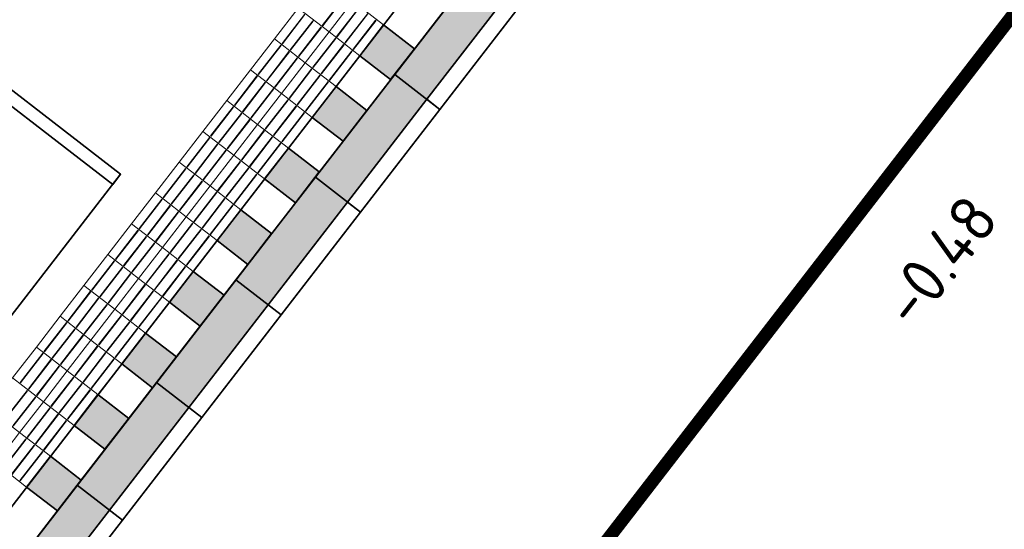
# Model space of a CAD drawing. Header units: metres. Extents: x -1 to 222837, y -2 to 853657.
# Tile 236 of 256: x 111391.38 to 111398.97, y 426521.83 to 426525.75. Entities that reach past the tile are written whole.
import ezdxf

# ---------------------------------------------------------------- set-up
doc = ezdxf.new("R2010")
doc.units = ezdxf.units.M
doc.header["$XCLIPFRAME"] = 0
doc.linetypes.add('VH-BUSHALTEBAND', pattern=[4, 2, -2])
doc.linetypes.add('XX-HIDDEN', pattern=[4, 2, -2])
for name, color, linetype, lineweight in [('A-TXT-T25', 7, 'Continuous', 25), ('N-WE-IE-MEUBILAIR_WEGMEUBILAIR_ABRI-G', 1, 'Continuous', 35), ('N-WE-OG-BEBOUWING_FUNDERING-G', 251, 'XX-HIDDEN', 25), ('N-WE-VH-KANTOPSLUITING_BUSHALTEBAND-G', 30, 'VH-BUSHALTEBAND', 35), ('N-WE-VH-VERHARDING_ASFALT-A', 252, 'Continuous', 18), ('N-WE-VH-VERHARDING_TEGEL-G', 252, 'Continuous', 35), ('N-WE-VW-BLINDENGELEIDEROUTE-Geleidetegel_G', 30, 'Continuous', 18), ('N-WE-VW-MARKERING_LANGS_STREEP_DOORGETROKKEN_010-G', 7, 'Continuous', 13), ('X-XX-AL-HOOGTELABEL-T25', 7, 'Continuous', 25)]:
    doc.layers.add(name, color=color, linetype=linetype, lineweight=lineweight)
doc.layers.add('X-REF', color=7, linetype='Continuous')
doc.styles.add('NLCS-ISO-ANNOTATIEF-T25', font='NLCS-ISO.ttf', dxfattribs={"height": 2.5})
doc.styles.add('NLCS-ISO-M1000-T25', font='NLCS-ISO.ttf')
doc.dimstyles.new('NLCS-ANNOTATIEF-T25-PIJL', dxfattribs={"dimtxt": 2.5, "dimasz": 2.5, "dimexe": 2, "dimexo": 2, "dimgap": 0.7, "dimtad": 1, "dimzin": 0, "dimdsep": 46, "dimtxsty": 'NLCS-ISO-ANNOTATIEF-T25', "dimcen": 0, "dimdle": 2, "dimclrd": 256, "dimclre": 256, "dimclrt": 256, "dimadec": 5, "dimazin": 0, "dimtfac": 1, "dimtofl": 0, "dimtmove": 1, "dimatfit": 0, "dimfxl": 2, "dimfxlon": 1, "dimtfillclr": 254, "dimtolj": 1, "dimtzin": 0, "dimlwd": 18, "dimlwe": 18, "dimarcsym": 0})
picture_1 = doc.add_image_def('image1.ecw', size_in_pixel=(400001, 250001))
picture_2 = doc.add_image_def('image2.ecw', size_in_pixel=(120000, 80000))
pattern_1 = [(45, (107770.70876, 433861.11063), (-0.282842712, 0.282842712), []), (45, (107770.94876, 433861.11063), (-0.282842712, 0.282842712), [0.2, -0.1])]

# ---------------------------------------------------------------- blocks, each defined once
blk = doc.blocks.new('bushalteband')
at = {"layer": 'N-WE-VH-KANTOPSLUITING_BUSHALTEBAND-G', "transparency": 33554508}
h = blk.add_hatch(color=256, dxfattribs=at)
h.dxf.hatch_style = 1
h.paths.add_polyline_path([(1, -0.127), (0, -0.127), (0, -0.44), (1, -0.44)])
at = {"layer": 'N-WE-VH-KANTOPSLUITING_BUSHALTEBAND-G', "linetype": 'Continuous', "ltscale": 0.2, "flags": 128}
blk.add_lwpolyline([(0, 0), (0, -0.44), (1, -0.44), (1, 0), (0, 0), (0, -0.127), (1, -0.127)], dxfattribs=at)
blk = doc.blocks.new('*D1972')
at = {"layer": 'A-TXT-T25', "linetype": 'Continuous', "lineweight": 18, "transparency": 16777216}
for p, q in [((111390.1425, 426526.12), (111389.9359, 426526.2796)), ((111386.8286, 426521.6037), (111389.9467, 426525.6394)), ((111386.413, 426521.2929), (111386.2064, 426521.4526))]:
    blk.add_line(p, q, dxfattribs=at)
at = {"layer": 'A-TXT-T25', "transparency": 16777216}
for points in [[(111389.8808, 426525.6904), (111390.0127, 426525.5885), (111390.2524, 426526.0351)], [(111386.7626, 426521.6546), (111386.8945, 426521.5527), (111386.5229, 426521.208)]]:
    blk.add_solid(points, dxfattribs=at)
at = {"layer": 'Defpoints', "color": 0, "transparency": 16777216}
for p in [(111390.2524, 426526.0351), (111391.6857, 426524.9277, 6.4024), (111387.9562, 426520.1006, 6.4024)]:
    blk.add_point(p, dxfattribs=at)
at = {"layer": 'A-TXT-T25', "transparency": 16777216, "insert": (111388.079, 426523.86), "char_height": 0.5, "attachment_point": 5, "rotation": 52.30943, "style": 'NLCS-ISO-ANNOTATIEF-T25'}
blk.add_mtext('\\A1;6.10', dxfattribs=at)

msp = doc.modelspace()

# ---------------------------------------------------------------- hatches: boundary and pattern name
at = {"layer": 'N-WE-VH-VERHARDING_ASFALT-A', "transparency": 33554559}
h = msp.add_hatch(dxfattribs=at)
h.set_pattern_fill('AVH-ASFALT_LAAG2-D', color=256, scale=20, style=0, pattern_type=2)
h.set_pattern_definition(pattern_1)
edge = h.paths.add_edge_path()
edge.add_line((111411.472, 426533.76), (111416.934, 426543.371))
edge.add_line((111416.934, 426543.371), (111416.972, 426543.45))
edge.add_line((111416.972, 426543.45), (111417.1839, 426543.8108))
edge.add_line((111417.1839, 426543.8108), (111417.088, 426543.868))
edge.add_line((111417.088, 426543.868), (111417.0054, 426543.9173))
edge.add_line((111417.0054, 426543.9173), (111416.9725, 426543.9369))
edge.add_line((111416.9725, 426543.9369), (111416.9127, 426543.9725))
edge.add_line((111416.9127, 426543.9725), (111416.893, 426543.948))
edge.add_line((111416.893, 426543.948), (111416.832, 426544.011))
edge.add_line((111416.832, 426544.011), (111416.761, 426544.063))
edge.add_line((111416.761, 426544.063), (111416.6859, 426544.1078))
edge.add_line((111416.6859, 426544.1078), (111416.6129, 426544.1513))
edge.add_line((111416.6129, 426544.1513), (111416.3511, 426544.3074))
edge.add_line((111416.3511, 426544.3074), (111415.7748, 426544.6511))
edge.add_arc((111415.517, 426544.2217), 0.5009, -33.99458, 59.01822, ccw=False)
edge.add_line((111415.9322, 426543.9417), (111415.6406, 426543.4493))
edge.add_line((111415.6406, 426543.4493), (111414.586, 426541.6686))
edge.add_line((111414.586, 426541.6686), (111397.9081, 426513.5095))
edge.add_line((111397.9081, 426513.5095), (111398.3383, 426513.2547))
edge.add_line((111398.3383, 426513.2547), (111400.5565, 426517))
edge.add_line((111400.5565, 426517), (111404.295, 426522.17))
edge.add_line((111404.295, 426522.17), (111411.472, 426533.76))
h = msp.add_hatch(dxfattribs=at)
h.set_pattern_fill('AVH-ASFALT_LAAG2-D', color=256, scale=20, style=0, pattern_type=2)
h.set_pattern_definition(pattern_1)
edge = h.paths.add_edge_path()
edge.add_line((111400.5346, 426519.9064), (111405.6402, 426528.5268))
edge.add_line((111405.6402, 426528.5268), (111405.2123, 426528.7871))
edge.add_line((111405.2123, 426528.7871), (111401.919, 426523.326))
edge.add_line((111401.919, 426523.326), (111396.55, 426516.076))
edge.add_line((111396.55, 426516.076), (111393.649, 426512.672))
edge.add_line((111393.649, 426512.672), (111391.7783, 426510.8391))
edge.add_arc((111373.1448, 426535.9593), 31.2767, 299.48675, 306.567, ccw=False)
edge.add_line((111388.5399, 426508.7339), (111388.7974, 426508.3066))
edge.add_arc((111373.3274, 426535.6978), 31.4578, 299.45699, 329.86862)
at = {"layer": 'N-WE-VH-VERHARDING_TEGEL-G'}
h = msp.add_hatch(color=256, dxfattribs=at)
h.dxf.hatch_style = 1
h.paths.add_polyline_path([(111394.1873, 426525.7118), (111394.0039, 426525.4744), (111394.2413, 426525.291), (111394.4247, 426525.5284)])
h = msp.add_hatch(color=256, dxfattribs=at)
h.dxf.hatch_style = 1
h.paths.add_polyline_path([(111393.8205, 426525.237), (111393.6371, 426524.9996), (111393.8745, 426524.8162), (111394.0579, 426525.0536)])
h = msp.add_hatch(color=256, dxfattribs=at)
h.dxf.hatch_style = 1
h.paths.add_polyline_path([(111393.4537, 426524.7622), (111393.2702, 426524.5248), (111393.5076, 426524.3414), (111393.691, 426524.5788)])
h = msp.add_hatch(color=256, dxfattribs=at)
h.dxf.hatch_style = 1
h.paths.add_polyline_path([(111393.0868, 426524.2875), (111392.9034, 426524.0501), (111393.1408, 426523.8666), (111393.3242, 426524.104)])
h = msp.add_hatch(color=256, dxfattribs=at)
h.dxf.hatch_style = 1
h.paths.add_polyline_path([(111392.72, 426523.8127), (111392.5366, 426523.5753), (111392.774, 426523.3918), (111392.9574, 426523.6292)])
h = msp.add_hatch(color=256, dxfattribs=at)
h.dxf.hatch_style = 1
h.paths.add_polyline_path([(111392.3531, 426523.3379), (111392.1697, 426523.1005), (111392.4071, 426522.917), (111392.5905, 426523.1544)])
h = msp.add_hatch(color=256, dxfattribs=at)
h.dxf.hatch_style = 1
h.paths.add_polyline_path([(111391.9863, 426522.8631), (111391.8029, 426522.6257), (111392.0403, 426522.4423), (111392.2237, 426522.6796)])
h = msp.add_hatch(color=256, dxfattribs=at)
h.dxf.hatch_style = 1
h.paths.add_polyline_path([(111391.6195, 426522.3883), (111391.436, 426522.1509), (111391.6734, 426521.9675), (111391.8569, 426522.2049)])

# ---------------------------------------------------------------- linework, layer by layer
at = {"layer": 'N-WE-IE-MEUBILAIR_WEGMEUBILAIR_ABRI-G', "flags": 128}
msp.add_lwpolyline([(111392.1606, 426524.5607), (111390.7363, 426525.6613), (111387.0067, 426520.8342), (111388.4311, 426519.7337), (111388.4923, 426519.8128), (111387.147, 426520.8522), (111390.7542, 426525.521), (111392.0995, 426524.4816), (111392.1606, 426524.5607), (111388.4923, 426519.8128), (111389.3482, 426520.9207), (111389.2691, 426520.9818), (111391.1644, 426523.4349), (111391.2435, 426523.3738)], dxfattribs=at)
at = {"layer": 'N-WE-OG-BEBOUWING_FUNDERING-G', "flags": 128}
msp.add_lwpolyline([(111388.3088, 426519.5754), (111392.2829, 426524.719), (111390.7636, 426525.8929), (111386.7895, 426520.7493), (111388.3088, 426519.5754)], dxfattribs=at)
at = {"layer": 'N-WE-VH-VERHARDING_TEGEL-G'}
for p, q in [((111394.0039, 426525.4744), (111394.2413, 426525.291)), ((111394.0039, 426525.4744), (111394.2413, 426525.291)), ((111393.6371, 426524.9996), (111393.8745, 426524.8162)), ((111393.2702, 426524.5248), (111393.5076, 426524.3414)), ((111393.2702, 426524.5248), (111393.5076, 426524.3414)), ((111392.9034, 426524.0501), (111393.1408, 426523.8666)), ((111392.5366, 426523.5753), (111392.774, 426523.3918)), ((111392.5366, 426523.5753), (111392.774, 426523.3918)), ((111392.1697, 426523.1005), (111392.4071, 426522.917)), ((111391.8029, 426522.6257), (111392.0403, 426522.4423)), ((111391.8029, 426522.6257), (111392.0403, 426522.4423))]:
    msp.add_line(p, q, dxfattribs=at)
at = {"layer": 'N-WE-VH-VERHARDING_TEGEL-G', "flags": 128}
for points in [[(111396.7552, 426529.0354), (111393.0868, 426524.2875)], [(111396.9931, 426528.8516), (111393.3247, 426524.1037)], [(111393.0868, 426524.2875), (111389.4184, 426519.5395)], [(111393.3247, 426524.1037), (111389.6563, 426519.3557)]]:
    msp.add_lwpolyline(points, dxfattribs=at)
for points in [[(111394.1873, 426525.7118), (111394.0039, 426525.4744), (111394.2413, 426525.291), (111394.4247, 426525.5284), (111394.1873, 426525.7118)], [(111394.1873, 426525.7118), (111394.0039, 426525.4744), (111394.2413, 426525.291), (111394.4247, 426525.5284), (111394.1873, 426525.7118)], [(111394.1873, 426525.7118), (111394.0039, 426525.4744), (111394.2413, 426525.291), (111394.4247, 426525.5284), (111394.1873, 426525.7118)], [(111394.1873, 426525.7118), (111394.0039, 426525.4744), (111394.2413, 426525.291), (111394.4247, 426525.5284), (111394.1873, 426525.7118)], [(111394.1873, 426525.7118), (111394.0039, 426525.4744), (111394.2413, 426525.291), (111394.4247, 426525.5284), (111394.1873, 426525.7118)], [(111394.1873, 426525.7118), (111394.0039, 426525.4744), (111394.2413, 426525.291), (111394.4247, 426525.5284), (111394.1873, 426525.7118)], [(111393.8205, 426525.237), (111393.6371, 426524.9996), (111393.8745, 426524.8162), (111394.0579, 426525.0536), (111393.8205, 426525.237)], [(111393.8205, 426525.237), (111393.6371, 426524.9996), (111393.8745, 426524.8162), (111394.0579, 426525.0536), (111393.8205, 426525.237)], [(111393.8205, 426525.237), (111393.6371, 426524.9996), (111393.8745, 426524.8162), (111394.0579, 426525.0536), (111393.8205, 426525.237)], [(111393.4537, 426524.7622), (111393.2702, 426524.5248), (111393.5076, 426524.3414), (111393.691, 426524.5788), (111393.4537, 426524.7622)], [(111393.4537, 426524.7622), (111393.2702, 426524.5248), (111393.5076, 426524.3414), (111393.691, 426524.5788), (111393.4537, 426524.7622)], [(111393.4537, 426524.7622), (111393.2702, 426524.5248), (111393.5076, 426524.3414), (111393.691, 426524.5788), (111393.4537, 426524.7622)], [(111393.4537, 426524.7622), (111393.2702, 426524.5248), (111393.5076, 426524.3414), (111393.691, 426524.5788), (111393.4537, 426524.7622)], [(111393.4537, 426524.7622), (111393.2702, 426524.5248), (111393.5076, 426524.3414), (111393.691, 426524.5788), (111393.4537, 426524.7622)], [(111393.4537, 426524.7622), (111393.2702, 426524.5248), (111393.5076, 426524.3414), (111393.691, 426524.5788), (111393.4537, 426524.7622)], [(111393.0868, 426524.2875), (111392.9034, 426524.0501), (111393.1408, 426523.8666), (111393.3242, 426524.104), (111393.0868, 426524.2875)], [(111393.0868, 426524.2875), (111392.9034, 426524.0501), (111393.1408, 426523.8666), (111393.3242, 426524.104), (111393.0868, 426524.2875)], [(111393.0868, 426524.2875), (111392.9034, 426524.0501), (111393.1408, 426523.8666), (111393.3242, 426524.104), (111393.0868, 426524.2875)], [(111392.72, 426523.8127), (111392.5366, 426523.5753), (111392.774, 426523.3918), (111392.9574, 426523.6292), (111392.72, 426523.8127)], [(111392.72, 426523.8127), (111392.5366, 426523.5753), (111392.774, 426523.3918), (111392.9574, 426523.6292), (111392.72, 426523.8127)], [(111392.72, 426523.8127), (111392.5366, 426523.5753), (111392.774, 426523.3918), (111392.9574, 426523.6292), (111392.72, 426523.8127)], [(111392.72, 426523.8127), (111392.5366, 426523.5753), (111392.774, 426523.3918), (111392.9574, 426523.6292), (111392.72, 426523.8127)], [(111392.72, 426523.8127), (111392.5366, 426523.5753), (111392.774, 426523.3918), (111392.9574, 426523.6292), (111392.72, 426523.8127)], [(111392.72, 426523.8127), (111392.5366, 426523.5753), (111392.774, 426523.3918), (111392.9574, 426523.6292), (111392.72, 426523.8127)], [(111392.3531, 426523.3379), (111392.1697, 426523.1005), (111392.4071, 426522.917), (111392.5905, 426523.1544), (111392.3531, 426523.3379)], [(111392.3531, 426523.3379), (111392.1697, 426523.1005), (111392.4071, 426522.917), (111392.5905, 426523.1544), (111392.3531, 426523.3379)], [(111392.3531, 426523.3379), (111392.1697, 426523.1005), (111392.4071, 426522.917), (111392.5905, 426523.1544), (111392.3531, 426523.3379)], [(111391.9863, 426522.8631), (111391.8029, 426522.6257), (111392.0403, 426522.4423), (111392.2237, 426522.6796), (111391.9863, 426522.8631)], [(111391.9863, 426522.8631), (111391.8029, 426522.6257), (111392.0403, 426522.4423), (111392.2237, 426522.6796), (111391.9863, 426522.8631)], [(111391.9863, 426522.8631), (111391.8029, 426522.6257), (111392.0403, 426522.4423), (111392.2237, 426522.6796), (111391.9863, 426522.8631)], [(111391.9863, 426522.8631), (111391.8029, 426522.6257), (111392.0403, 426522.4423), (111392.2237, 426522.6796), (111391.9863, 426522.8631)], [(111391.9863, 426522.8631), (111391.8029, 426522.6257), (111392.0403, 426522.4423), (111392.2237, 426522.6796), (111391.9863, 426522.8631)], [(111391.9863, 426522.8631), (111391.8029, 426522.6257), (111392.0403, 426522.4423), (111392.2237, 426522.6796), (111391.9863, 426522.8631)], [(111391.6195, 426522.3883), (111391.436, 426522.1509), (111391.6734, 426521.9675), (111391.8569, 426522.2049), (111391.6195, 426522.3883)], [(111391.6195, 426522.3883), (111391.436, 426522.1509), (111391.6734, 426521.9675), (111391.8569, 426522.2049), (111391.6195, 426522.3883)], [(111391.6195, 426522.3883), (111391.436, 426522.1509), (111391.6734, 426521.9675), (111391.8569, 426522.2049), (111391.6195, 426522.3883)]]:
    msp.add_lwpolyline(points, close=True, dxfattribs=at)
at = {"layer": 'N-WE-VW-BLINDENGELEIDEROUTE-Geleidetegel_G', "flags": 128}
for points in [[(111394.1334, 426526.1327), (111393.9499, 426525.8953), (111394.1873, 426525.7118), (111394.3707, 426525.9492), (111394.1334, 426526.1327)], [(111394.1334, 426526.1327), (111393.9499, 426525.8953), (111394.1873, 426525.7118), (111394.3707, 426525.9492), (111394.1334, 426526.1327)], [(111393.7125, 426526.0787), (111393.5291, 426525.8413), (111393.7665, 426525.6579), (111393.9499, 426525.8953), (111393.7125, 426526.0787)], [(111393.7125, 426526.0787), (111393.5291, 426525.8413), (111393.7665, 426525.6579), (111393.9499, 426525.8953), (111393.7125, 426526.0787)], [(111393.8912, 426525.9305), (111393.8881, 426525.9329), (111393.7144, 426525.7082), (111393.7176, 426525.7058)], [(111393.9499, 426525.8953), (111393.7665, 426525.6579), (111394.0039, 426525.4744), (111394.1873, 426525.7118), (111393.9499, 426525.8953)], [(111393.5291, 426525.8413), (111393.3457, 426525.6039), (111393.5831, 426525.4205), (111393.7665, 426525.6579), (111393.5291, 426525.8413)], [(111393.5812, 426525.7909), (111393.578, 426525.7934), (111393.4044, 426525.5686), (111393.4076, 426525.5662)], [(111394.002, 426525.8449), (111393.9989, 426525.8473), (111393.8252, 426525.6226), (111393.8284, 426525.6202)], [(111394.0653, 426525.796), (111394.0622, 426525.7984), (111393.8885, 426525.5737), (111393.8917, 426525.5713)], [(111393.6445, 426525.742), (111393.6413, 426525.7445), (111393.4677, 426525.5197), (111393.4709, 426525.5173)], [(111394.1286, 426525.7471), (111394.1255, 426525.7495), (111393.9518, 426525.5248), (111393.955, 426525.5223)], [(111393.7078, 426525.6931), (111393.7046, 426525.6955), (111393.531, 426525.4708), (111393.5342, 426525.4684)], [(111393.7665, 426525.6579), (111393.5831, 426525.4205), (111393.8205, 426525.237), (111394.0039, 426525.4744), (111393.7665, 426525.6579)], [(111393.7665, 426525.6579), (111393.5831, 426525.4205), (111393.8205, 426525.237), (111394.0039, 426525.4744), (111393.7665, 426525.6579)], [(111393.3457, 426525.6039), (111393.1623, 426525.3665), (111393.3997, 426525.1831), (111393.5831, 426525.4205), (111393.3457, 426525.6039)], [(111393.3457, 426525.6039), (111393.1623, 426525.3665), (111393.3997, 426525.1831), (111393.5831, 426525.4205), (111393.3457, 426525.6039)], [(111393.3978, 426525.5535), (111393.3946, 426525.556), (111393.221, 426525.3312), (111393.2241, 426525.3288)], [(111393.8186, 426525.6075), (111393.8154, 426525.61), (111393.6418, 426525.3852), (111393.645, 426525.3828)], [(111393.8819, 426525.5586), (111393.8787, 426525.561), (111393.7051, 426525.3363), (111393.7083, 426525.3339)], [(111393.4611, 426525.5046), (111393.4579, 426525.5071), (111393.2843, 426525.2823), (111393.2874, 426525.2799)], [(111393.9452, 426525.5097), (111393.942, 426525.5121), (111393.7684, 426525.2874), (111393.7716, 426525.2849)], [(111393.5244, 426525.4557), (111393.5212, 426525.4581), (111393.3476, 426525.2334), (111393.3508, 426525.231)], [(111393.5831, 426525.4205), (111393.3997, 426525.1831), (111393.6371, 426524.9996), (111393.8205, 426525.237), (111393.5831, 426525.4205)], [(111393.1623, 426525.3665), (111392.9789, 426525.1291), (111393.2163, 426524.9457), (111393.3997, 426525.1831), (111393.1623, 426525.3665)], [(111393.6352, 426525.3701), (111393.632, 426525.3726), (111393.4584, 426525.1478), (111393.4615, 426525.1454)], [(111393.2144, 426525.3161), (111393.2112, 426525.3186), (111393.0376, 426525.0938), (111393.0407, 426525.0914)], [(111393.2777, 426525.2672), (111393.2745, 426525.2697), (111393.1009, 426525.0449), (111393.104, 426525.0425)], [(111393.6985, 426525.3212), (111393.6953, 426525.3236), (111393.5217, 426525.0989), (111393.5248, 426525.0965)], [(111393.7618, 426525.2723), (111393.7586, 426525.2747), (111393.585, 426525.05), (111393.5882, 426525.0475)], [(111393.341, 426525.2183), (111393.3378, 426525.2208), (111393.1642, 426524.996), (111393.1673, 426524.9936)], [(111393.3997, 426525.1831), (111393.2163, 426524.9457), (111393.4537, 426524.7622), (111393.6371, 426524.9996), (111393.3997, 426525.1831)], [(111393.3997, 426525.1831), (111393.2163, 426524.9457), (111393.4537, 426524.7622), (111393.6371, 426524.9996), (111393.3997, 426525.1831)], [(111392.9789, 426525.1291), (111392.7954, 426524.8917), (111393.0328, 426524.7083), (111393.2163, 426524.9457), (111392.9789, 426525.1291)], [(111392.9789, 426525.1291), (111392.7954, 426524.8917), (111393.0328, 426524.7083), (111393.2163, 426524.9457), (111392.9789, 426525.1291)], [(111393.4518, 426525.1327), (111393.4486, 426525.1352), (111393.275, 426524.9104), (111393.2781, 426524.908)], [(111393.0309, 426525.0787), (111393.0278, 426525.0812), (111392.8541, 426524.8564), (111392.8573, 426524.854)], [(111393.0942, 426525.0298), (111393.0911, 426525.0323), (111392.9174, 426524.8075), (111392.9206, 426524.8051)], [(111393.5151, 426525.0838), (111393.5119, 426525.0862), (111393.3383, 426524.8615), (111393.3414, 426524.8591)], [(111393.5784, 426525.0349), (111393.5752, 426525.0373), (111393.4016, 426524.8126), (111393.4047, 426524.8102)], [(111393.1576, 426524.9809), (111393.1544, 426524.9834), (111392.9808, 426524.7586), (111392.9839, 426524.7562)], [(111392.7954, 426524.8917), (111392.612, 426524.6543), (111392.8494, 426524.4709), (111393.0328, 426524.7083), (111392.7954, 426524.8917)], [(111392.7954, 426524.8917), (111392.612, 426524.6543), (111392.8494, 426524.4709), (111393.0328, 426524.7083), (111392.7954, 426524.8917)], [(111393.2163, 426524.9457), (111393.0328, 426524.7083), (111393.2702, 426524.5248), (111393.4537, 426524.7622), (111393.2163, 426524.9457)], [(111393.2163, 426524.9457), (111393.0328, 426524.7083), (111393.2702, 426524.5248), (111393.4537, 426524.7622), (111393.2163, 426524.9457)], [(111393.2683, 426524.8953), (111393.2652, 426524.8978), (111393.0915, 426524.673), (111393.0947, 426524.6706)], [(111392.8475, 426524.8413), (111392.8444, 426524.8438), (111392.6707, 426524.619), (111392.6739, 426524.6166)], [(111393.3316, 426524.8464), (111393.3285, 426524.8488), (111393.1548, 426524.6241), (111393.158, 426524.6217)], [(111393.395, 426524.7975), (111393.3918, 426524.7999), (111393.2181, 426524.5752), (111393.2213, 426524.5728)], [(111392.9108, 426524.7924), (111392.9077, 426524.7949), (111392.734, 426524.5701), (111392.7372, 426524.5677)], [(111392.9741, 426524.7435), (111392.971, 426524.746), (111392.7973, 426524.5212), (111392.8005, 426524.5188)], [(111392.612, 426524.6543), (111392.4286, 426524.4169), (111392.666, 426524.2335), (111392.8494, 426524.4709), (111392.612, 426524.6543)], [(111392.612, 426524.6543), (111392.4286, 426524.4169), (111392.666, 426524.2335), (111392.8494, 426524.4709), (111392.612, 426524.6543)], [(111393.0328, 426524.7083), (111392.8494, 426524.4709), (111393.0868, 426524.2875), (111393.2702, 426524.5248), (111393.0328, 426524.7083)], [(111393.0328, 426524.7083), (111392.8494, 426524.4709), (111393.0868, 426524.2875), (111393.2702, 426524.5248), (111393.0328, 426524.7083)], [(111393.0849, 426524.6579), (111393.0818, 426524.6604), (111392.9081, 426524.4356), (111392.9113, 426524.4332)], [(111392.6641, 426524.6039), (111392.6609, 426524.6064), (111392.4873, 426524.3816), (111392.4905, 426524.3792)], [(111393.1482, 426524.609), (111393.1451, 426524.6114), (111392.9714, 426524.3867), (111392.9746, 426524.3843)], [(111392.7274, 426524.555), (111392.7242, 426524.5575), (111392.5506, 426524.3327), (111392.5538, 426524.3303)], [(111392.7907, 426524.5061), (111392.7876, 426524.5086), (111392.6139, 426524.2838), (111392.6171, 426524.2814)], [(111393.2115, 426524.5601), (111393.2084, 426524.5625), (111393.0347, 426524.3378), (111393.0379, 426524.3354)], [(111392.4286, 426524.4169), (111392.2452, 426524.1795), (111392.4826, 426523.9961), (111392.666, 426524.2335), (111392.4286, 426524.4169)], [(111392.8494, 426524.4709), (111392.666, 426524.2335), (111392.9034, 426524.0501), (111393.0868, 426524.2875), (111392.8494, 426524.4709)], [(111392.9015, 426524.4205), (111392.8983, 426524.423), (111392.7247, 426524.1982), (111392.7279, 426524.1958)], [(111392.4807, 426524.3665), (111392.4775, 426524.369), (111392.3039, 426524.1443), (111392.307, 426524.1418)], [(111392.9648, 426524.3716), (111392.9616, 426524.3741), (111392.788, 426524.1493), (111392.7912, 426524.1469)], [(111392.544, 426524.3176), (111392.5408, 426524.3201), (111392.3672, 426524.0953), (111392.3704, 426524.0929)], [(111392.6073, 426524.2687), (111392.6041, 426524.2712), (111392.4305, 426524.0464), (111392.4337, 426524.044)], [(111393.0281, 426524.3227), (111393.0249, 426524.3251), (111392.8513, 426524.1004), (111392.8545, 426524.098)], [(111392.666, 426524.2335), (111392.4826, 426523.9961), (111392.72, 426523.8127), (111392.9034, 426524.0501), (111392.666, 426524.2335)], [(111392.666, 426524.2335), (111392.4826, 426523.9961), (111392.72, 426523.8127), (111392.9034, 426524.0501), (111392.666, 426524.2335)], [(111392.2452, 426524.1795), (111392.0618, 426523.9421), (111392.2992, 426523.7587), (111392.4826, 426523.9961), (111392.2452, 426524.1795)], [(111392.2452, 426524.1795), (111392.0618, 426523.9421), (111392.2992, 426523.7587), (111392.4826, 426523.9961), (111392.2452, 426524.1795)], [(111392.2973, 426524.1291), (111392.2941, 426524.1316), (111392.1205, 426523.9069), (111392.1236, 426523.9044)], [(111392.7181, 426524.1831), (111392.7149, 426524.1856), (111392.5413, 426523.9608), (111392.5444, 426523.9584)], [(111392.7814, 426524.1342), (111392.7782, 426524.1367), (111392.6046, 426523.9119), (111392.6078, 426523.9095)], [(111392.3606, 426524.0802), (111392.3574, 426524.0827), (111392.1838, 426523.8579), (111392.1869, 426523.8555)], [(111392.8447, 426524.0853), (111392.8415, 426524.0877), (111392.6679, 426523.863), (111392.6711, 426523.8606)], [(111392.4239, 426524.0313), (111392.4207, 426524.0338), (111392.2471, 426523.809), (111392.2502, 426523.8066)], [(111392.4826, 426523.9961), (111392.2992, 426523.7587), (111392.5366, 426523.5753), (111392.72, 426523.8127), (111392.4826, 426523.9961)], [(111392.0618, 426523.9421), (111391.8783, 426523.7047), (111392.1157, 426523.5213), (111392.2992, 426523.7587), (111392.0618, 426523.9421)], [(111392.1138, 426523.8917), (111392.1107, 426523.8942), (111391.937, 426523.6695), (111391.9402, 426523.667)], [(111392.5347, 426523.9457), (111392.5315, 426523.9482), (111392.3579, 426523.7234), (111392.361, 426523.721)], [(111392.598, 426523.8968), (111392.5948, 426523.8993), (111392.4212, 426523.6745), (111392.4243, 426523.6721)], [(111392.1772, 426523.8428), (111392.174, 426523.8453), (111392.0004, 426523.6205), (111392.0035, 426523.6181)], [(111392.6613, 426523.8479), (111392.6581, 426523.8503), (111392.4845, 426523.6256), (111392.4876, 426523.6232)], [(111392.2405, 426523.7939), (111392.2373, 426523.7964), (111392.0637, 426523.5716), (111392.0668, 426523.5692)], [(111392.2992, 426523.7587), (111392.1157, 426523.5213), (111392.3531, 426523.3379), (111392.5366, 426523.5753), (111392.2992, 426523.7587)], [(111392.2992, 426523.7587), (111392.1157, 426523.5213), (111392.3531, 426523.3379), (111392.5366, 426523.5753), (111392.2992, 426523.7587)], [(111391.8783, 426523.7047), (111391.6949, 426523.4673), (111391.9323, 426523.2839), (111392.1157, 426523.5213), (111391.8783, 426523.7047)], [(111391.8783, 426523.7047), (111391.6949, 426523.4673), (111391.9323, 426523.2839), (111392.1157, 426523.5213), (111391.8783, 426523.7047)], [(111392.3512, 426523.7083), (111392.3481, 426523.7108), (111392.1744, 426523.486), (111392.1776, 426523.4836)], [(111392.4146, 426523.6594), (111392.4114, 426523.6619), (111392.2377, 426523.4371), (111392.2409, 426523.4347)], [(111391.9304, 426523.6543), (111391.9273, 426523.6568), (111391.7536, 426523.4321), (111391.7568, 426523.4296)], [(111391.9937, 426523.6054), (111391.9906, 426523.6079), (111391.8169, 426523.3831), (111391.8201, 426523.3807)], [(111392.4779, 426523.6105), (111392.4747, 426523.6129), (111392.3011, 426523.3882), (111392.3042, 426523.3858)], [(111392.057, 426523.5565), (111392.0539, 426523.559), (111391.8802, 426523.3342), (111391.8834, 426523.3318)], [(111392.1157, 426523.5213), (111391.9323, 426523.2839), (111392.1697, 426523.1005), (111392.3531, 426523.3379), (111392.1157, 426523.5213)], [(111391.6949, 426523.4673), (111391.5115, 426523.2299), (111391.7489, 426523.0465), (111391.9323, 426523.2839), (111391.6949, 426523.4673)], [(111392.1678, 426523.4709), (111392.1647, 426523.4734), (111391.991, 426523.2486), (111391.9942, 426523.2462)], [(111391.747, 426523.417), (111391.7438, 426523.4194), (111391.5702, 426523.1947), (111391.5734, 426523.1922)], [(111391.8103, 426523.368), (111391.8071, 426523.3705), (111391.6335, 426523.1457), (111391.6367, 426523.1433)], [(111392.2311, 426523.422), (111392.228, 426523.4245), (111392.0543, 426523.1997), (111392.0575, 426523.1973)], [(111392.2944, 426523.3731), (111392.2913, 426523.3756), (111392.1176, 426523.1508), (111392.1208, 426523.1484)], [(111391.8736, 426523.3191), (111391.8705, 426523.3216), (111391.6968, 426523.0968), (111391.7, 426523.0944)], [(111391.9323, 426523.2839), (111391.7489, 426523.0465), (111391.9863, 426522.8631), (111392.1697, 426523.1005), (111391.9323, 426523.2839)], [(111391.9323, 426523.2839), (111391.7489, 426523.0465), (111391.9863, 426522.8631), (111392.1697, 426523.1005), (111391.9323, 426523.2839)], [(111391.5115, 426523.2299), (111391.3281, 426522.9925), (111391.5655, 426522.8091), (111391.7489, 426523.0465), (111391.5115, 426523.2299)], [(111391.5115, 426523.2299), (111391.3281, 426522.9925), (111391.5655, 426522.8091), (111391.7489, 426523.0465), (111391.5115, 426523.2299)], [(111391.9844, 426523.2335), (111391.9812, 426523.236), (111391.8076, 426523.0112), (111391.8108, 426523.0088)], [(111391.5636, 426523.1796), (111391.5604, 426523.182), (111391.3868, 426522.9573), (111391.39, 426522.9548)], [(111391.6269, 426523.1306), (111391.6237, 426523.1331), (111391.4501, 426522.9084), (111391.4533, 426522.9059)], [(111392.0477, 426523.1846), (111392.0445, 426523.1871), (111391.8709, 426522.9623), (111391.8741, 426522.9599)], [(111392.111, 426523.1357), (111392.1079, 426523.1382), (111391.9342, 426522.9134), (111391.9374, 426522.911)], [(111391.6902, 426523.0817), (111391.687, 426523.0842), (111391.5134, 426522.8594), (111391.5166, 426522.857)], [(111391.3281, 426522.9925), (111391.1447, 426522.7551), (111391.3821, 426522.5717), (111391.5655, 426522.8091), (111391.3281, 426522.9925)], [(111391.7489, 426523.0465), (111391.5655, 426522.8091), (111391.8029, 426522.6257), (111391.9863, 426522.8631), (111391.7489, 426523.0465)], [(111391.801, 426522.9961), (111391.7978, 426522.9986), (111391.6242, 426522.7738), (111391.6274, 426522.7714)], [(111391.8643, 426522.9472), (111391.8611, 426522.9497), (111391.6875, 426522.7249), (111391.6907, 426522.7225)], [(111391.9276, 426522.8983), (111391.9244, 426522.9008), (111391.7508, 426522.676), (111391.754, 426522.6736)], [(111391.4435, 426522.8932), (111391.4403, 426522.8957), (111391.2667, 426522.671), (111391.2698, 426522.6685)], [(111391.5068, 426522.8443), (111391.5036, 426522.8468), (111391.33, 426522.622), (111391.3331, 426522.6196)], [(111391.5655, 426522.8091), (111391.3821, 426522.5717), (111391.6195, 426522.3883), (111391.8029, 426522.6257), (111391.5655, 426522.8091)], [(111391.5655, 426522.8091), (111391.3821, 426522.5717), (111391.6195, 426522.3883), (111391.8029, 426522.6257), (111391.5655, 426522.8091)], [(111391.6176, 426522.7587), (111391.6144, 426522.7612), (111391.4408, 426522.5364), (111391.4439, 426522.534)], [(111391.6809, 426522.7098), (111391.6777, 426522.7123), (111391.5041, 426522.4875), (111391.5072, 426522.4851)], [(111391.7442, 426522.6609), (111391.741, 426522.6634), (111391.5674, 426522.4386), (111391.5705, 426522.4362)], [(111391.3821, 426522.5717), (111391.1986, 426522.3343), (111391.436, 426522.1509), (111391.6195, 426522.3883), (111391.3821, 426522.5717)], [(111391.3821, 426522.5717), (111391.1986, 426522.3343), (111391.436, 426522.1509), (111391.6195, 426522.3883), (111391.3821, 426522.5717)], [(111391.4341, 426522.5213), (111391.431, 426522.5238), (111391.2573, 426522.2991), (111391.2605, 426522.2966)], [(111391.4975, 426522.4724), (111391.4943, 426522.4749), (111391.3207, 426522.2501), (111391.3238, 426522.2477)], [(111391.5608, 426522.4235), (111391.5576, 426522.426), (111391.384, 426522.2012), (111391.3871, 426522.1988)]]:
    msp.add_lwpolyline(points, close=True, dxfattribs=at)
for points in [[(111393.0328, 426524.7083), (111393.2163, 426524.9457)], [(111393.0328, 426524.7083), (111393.2163, 426524.9457)], [(111393.0328, 426524.7083), (111393.2163, 426524.9457)], [(111393.0328, 426524.7083), (111393.2163, 426524.9457)], [(111392.8494, 426524.4709), (111393.0328, 426524.7083)], [(111392.8494, 426524.4709), (111393.0328, 426524.7083)], [(111392.8494, 426524.4709), (111393.0328, 426524.7083)], [(111392.8494, 426524.4709), (111393.0328, 426524.7083)]]:
    msp.add_lwpolyline(points, dxfattribs=at)
at = {"layer": 'N-WE-VW-MARKERING_LANGS_STREEP_DOORGETROKKEN_010-G', "const_width": 0.1, "flags": 128}
msp.add_lwpolyline([(111385.8601, 426511.7493, 0.044181), (111389.9666, 426514.0511), (111403.363, 426531.3898), (111415.9974, 426552.7841)], format="xyb", dxfattribs=at)

# ---------------------------------------------------------------- block references
at = {"layer": 'N-WE-VH-KANTOPSLUITING_BUSHALTEBAND-G', "rotation": 232.3058798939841}
for p in [(111395.2322, 426525.8523), (111394.6207, 426525.0611), (111394.0093, 426524.2698), (111393.3978, 426523.4785), (111392.7864, 426522.6872), (111392.1749, 426521.8959)]:
    msp.add_blockref('bushalteband', p, dxfattribs=at)

# ---------------------------------------------------------------- texts
at = {"layer": 'X-XX-AL-HOOGTELABEL-T25', "insert": (111397.9899, 426523.5768, -0.2717), "char_height": 0.36, "attachment_point": 1, "rotation": 51.90268, "style": 'NLCS-ISO-M1000-T25'}
msp.add_mtext_dynamic_manual_height_columns('\\pt0.72;-0.48', width=2.935624, gutter_width=2.5, heights=[0], dxfattribs=at)

# ---------------------------------------------------------------- dimensions: what is measured, and where the dimension line sits
at = {"layer": 'A-TXT-T25'}
dim = msp.add_aligned_dim(p1=(111387.9562, 426520.1006, -0.1), p2=(111391.6857, 426524.9277, -0.1), distance=1.8112, dimstyle='NLCS-ANNOTATIEF-T25-PIJL', dxfattribs=at)
dim.commit()
dim.dimension.update_dxf_attribs({"geometry": '*D1972', "text_midpoint": (111388.079, 426523.86, -6.5024)})

# ---------------------------------------------------------------- pictures from other files: only their frames are drawn
at = {"layer": 'X-REF'}
image = msp.add_image(picture_1, insert=(100000.0001, 424999.9001), size_in_units=(40000, 25000.0375), dxfattribs=at)
image.set_boundary_path([(93497.8255, 208977.5368), (156894.5073, 250000.5)])
image = msp.add_image(picture_2, insert=(109499.5231, 424999.9595), size_in_units=(6001.8618, 4001.2412), dxfattribs=at)
image.dxf.flags = 7

doc.saveas('drawing.dxf')
